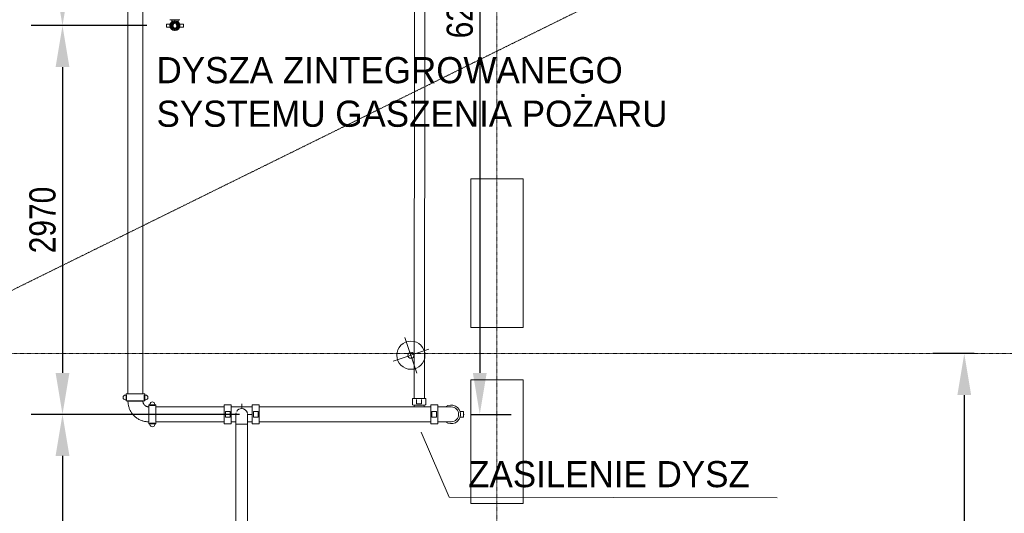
# Model space of a CAD drawing. Header units: centimetres. Extents: x -1589 to 108054, y -205274 to 31709.
# Tile 28 of 256: x 42424 to 49955, y -95373 to -91597. Entities that reach past the tile are written whole.
import ezdxf

# ---------------------------------------------------------------- set-up
doc = ezdxf.new("R2010")
doc.units = ezdxf.units.CM
doc.header["$LTSCALE"] = 0.01
doc.header["$MEASUREMENT"] = 0
doc.linetypes.add('Kropki i Kreski', pattern=[72, 36, -18, 0, -18])
for name, color, linetype in [('2_ściany wewnętrzne.ISTN', 7, 'Continuous'), ('3_lądowisko.K_IR', 7, 'Continuous'), ('3_oświetlenie.K_IR', 7, 'Continuous'), ('4_osie.ISTN', 7, 'Continuous'), ('_WOD-KAN', 7, 'Continuous')]:
    doc.layers.add(name, color=color, linetype=linetype)
for name, color, linetype, lineweight in [('A-ANNO-DIMS', 7, 'Continuous', 30), ('F-SPRN', 7, 'Continuous', 18), ('P-PIPE', 7, 'Continuous', 9), ('P-PIPE-CNTR', 7, 'Continuous', 18)]:
    doc.layers.add(name, color=color, linetype=linetype, lineweight=lineweight)
doc.styles.add('Arial Narrow', font='ARIALN.TTF', dxfattribs={"height": 200})
doc.styles.add('GENERATED_STYLE_1', font='txt')
doc.dimstyles.new('Przekątna', dxfattribs={"dimscale": 304.8, "dimtxt": 204.686195, "dimasz": 1.041667, "dimexe": 0.787402, "dimexo": 0.492126, "dimgap": 0.164042, "dimtad": 1, "dimdec": 0, "dimrnd": 10, "dimzin": 0, "dimdsep": 46, "dimtxsty": 'Arial Narrow', "dimsah": 1, "dimcen": 0.09, "dimazin": 0, "dimtfac": 1, "dimtdec": 4, "dimtix": 1, "dimtmove": 0, "dimatfit": 3, "dimfxl": 1, "dimtvp": 1, "dimtolj": 1, "dimtzin": 0, "dimarcsym": 2})

# ---------------------------------------------------------------- blocks, each defined once
blk = doc.blocks.new('Elbow - Grooved - Standard-5429-Poziom ramy lądowiska DIFFS_ RMS_ Heliguard')
at = {"layer": 'P-PIPE', "color": 30, "true_color": 0xff8000}
for p, q in [((108318, 22016.9), (108318, 22074)), ((108318, 22074), (108318, 22016.9)), ((108318, 21959.7), (108318, 22016.9)), ((108318, 22016.9), (108318, 21959.7))]:
    blk.add_line(p, q, dxfattribs=at)
at = {"layer": 'P-PIPE', "color": 30, "true_color": 0xff8000, "flags": 128}
for points in [[(108419.9, 22074), (108419.8, 22074), (108419.5, 22074), (108419.1, 22074), (108418.6, 22074), (108417.8, 22074), (108416.9, 22074), (108415.9, 22074), (108414.7, 22074), (108413.3, 22074), (108411.8, 22074), (108410.2, 22074), (108408.3, 22074), (108406.4, 22074), (108404.3, 22074), (108402.1, 22074), (108399.7, 22074), (108397.2, 22074), (108394.6, 22074), (108391.8, 22074), (108389, 22074), (108386, 22074), (108382.9, 22074), (108379.7, 22074), (108376.4, 22074), (108373, 22074), (108369.6, 22074), (108366, 22074), (108362.4, 22074), (108358.7, 22074), (108354.9, 22074), (108351.1, 22074), (108347.2, 22074), (108343.3, 22074), (108339.3, 22074), (108335.3, 22074), (108331.3, 22074), (108327.2, 22074), (108323.2, 22074), (108319.1, 22074), (108318, 22074)], [(108318, 21959.7), (108322.1, 21959.7), (108326.1, 21959.7), (108330.2, 21959.7), (108334.2, 21959.7), (108338.2, 21959.7), (108342.2, 21959.7), (108346.2, 21959.7), (108350, 21959.7), (108353.9, 21959.7), (108357.7, 21959.7), (108361.4, 21959.7), (108365, 21959.7), (108368.6, 21959.7), (108372.1, 21959.7), (108375.5, 21959.7), (108378.8, 21959.7), (108382, 21959.7), (108385.2, 21959.7), (108388.2, 21959.7), (108391.1, 21959.7), (108393.8, 21959.7), (108396.5, 21959.7), (108399, 21959.7), (108401.4, 21959.7), (108403.7, 21959.7), (108405.8, 21959.7), (108407.8, 21959.7), (108409.7, 21959.7), (108411.4, 21959.7), (108412.9, 21959.7), (108414.3, 21959.7), (108415.6, 21959.7), (108416.7, 21959.7), (108417.6, 21959.7), (108418.4, 21959.7), (108419, 21959.7), (108419.4, 21959.7), (108419.7, 21959.7), (108419.9, 21959.7), (108419.9, 21959.7)]]:
    blk.add_lwpolyline(points, dxfattribs=at)
at = {"layer": 'P-PIPE', "color": 30, "true_color": 0xff8000}
for start, end in [(0, 90), (0, 90), (270, 0), (270, 0)]:
    blk.add_arc((108419.9, 22016.9), 57.2, start, end, dxfattribs=at)
blk = doc.blocks.new('Victaulic-EU-FP-FireLock EZ Rigid Coupling Style 009N1 - Standard-5421-Poziom ramy lądowiska DIFFS_ RMS_ Heliguard')
at = {"layer": 'P-PIPE', "color": 30, "lineweight": 13, "true_color": 0xff8000}
for p, q in [((108317.8, 22088.4), (108263.6, 22088.4)), ((108263.6, 22088.4), (108263.6, 22016.9)), ((108317.8, 22016.9), (108317.8, 22088.4)), ((108263.6, 22016.9), (108263.6, 21945.4)), ((108272.7, 22039.7), (108272.7, 21994)), ((108308.7, 22039.7), (108272.7, 22039.7)), ((108272.7, 21994), (108308.7, 21994)), ((108308.7, 21994), (108308.7, 22039.7)), ((108317.8, 21945.4), (108317.8, 22016.9)), ((108263.6, 21945.4), (108317.8, 21945.4))]:
    blk.add_line(p, q, dxfattribs=at)
blk = doc.blocks.new('Victaulic-EU-FP-FireLock EZ Rigid Coupling Style 009N1 - Standard-V21-Poziom ramy lądowiska DIFFS_ RMS_ Heliguard')
at = {"layer": 'P-PIPE', "color": 30, "lineweight": 13, "true_color": 0xff8000}
for p, q in [((108487.6, 22039.7), (108497.1, 22039.7)), ((108497.1, 21994), (108487.6, 21994)), ((108515.1, 22039.7), (108497.1, 22039.7)), ((108497.1, 21994), (108515.1, 21994)), ((108515.1, 21994), (108515.1, 22039.7))]:
    blk.add_line(p, q, dxfattribs=at)
for start, end in [(0, 126.31592), (233.68408, 0), (16.86513, 18.64574), (341.35426, 343.13487), (0, 13.4111), (346.5889, 0)]:
    blk.add_arc((108419.9, 22016.9), 71.5, start, end, dxfattribs=at)
blk = doc.blocks.new('*D738')
at = {"layer": 'A-ANNO-DIMS', "color": 0, "lineweight": -2}
for p, q in [((42825.9, -88352.9), (42511.4, -88352.9)), ((42751.4, -88670.4), (42751.4, -91324.8)), ((43395.7, -91642.3), (42511.4, -91642.3))]:
    blk.add_line(p, q, dxfattribs=at)
at = {"layer": 'A-ANNO-DIMS', "color": 0}
for points in [[(42804.3, -88670.4), (42698.5, -88670.4), (42751.4, -88352.9)], [(42698.5, -91324.8), (42804.3, -91324.8), (42751.4, -91642.3)]]:
    blk.add_solid(points, dxfattribs=at)
at = {"layer": 'Defpoints', "color": 0}
for p in [(42975.9, -88352.9), (42751.4, -91642.3), (43545.7, -91642.3)]:
    blk.add_point(p, dxfattribs=at)
at = {"layer": 'A-ANNO-DIMS', "color": 0, "lineweight": 5, "insert": (42599.3, -89997.6), "char_height": 200, "attachment_point": 5, "rotation": 90, "style": 'Arial Narrow'}
blk.add_mtext('\\A1;3290', dxfattribs=at)
blk = doc.blocks.new('*D739')
at = {"layer": 'A-ANNO-DIMS', "color": 0, "lineweight": -2}
for p, q in [((43395.7, -91642.3), (42511.4, -91642.3)), ((42751.4, -91959.8), (42751.4, -94298.7)), ((44106.1, -94616.2), (42511.4, -94616.2))]:
    blk.add_line(p, q, dxfattribs=at)
at = {"layer": 'A-ANNO-DIMS', "color": 0}
for points in [[(42804.3, -91959.8), (42698.5, -91959.8), (42751.4, -91642.3)], [(42698.5, -94298.7), (42804.3, -94298.7), (42751.4, -94616.2)]]:
    blk.add_solid(points, dxfattribs=at)
at = {"layer": 'Defpoints', "color": 0}
for p in [(43545.7, -91642.3), (42751.4, -94616.2), (44256.1, -94616.2)]:
    blk.add_point(p, dxfattribs=at)
at = {"layer": 'A-ANNO-DIMS', "color": 0, "lineweight": 5, "insert": (42599.3, -93129.2), "char_height": 200, "attachment_point": 5, "rotation": 90, "style": 'Arial Narrow'}
blk.add_mtext('\\A1;2970', dxfattribs=at)
blk = doc.blocks.new('*D740')
at = {"layer": 'A-ANNO-DIMS', "color": 0, "lineweight": -2}
for p, q in [((44081.2, -94616.2), (42511.4, -94616.2)), ((42751.4, -94933.7), (42751.4, -99833.2)), ((42825.9, -100150.7), (42511.4, -100150.7))]:
    blk.add_line(p, q, dxfattribs=at)
at = {"layer": 'A-ANNO-DIMS', "color": 0}
for points in [[(42804.3, -94933.7), (42698.5, -94933.7), (42751.4, -94616.2)], [(42698.5, -99833.2), (42804.3, -99833.2), (42751.4, -100150.7)]]:
    blk.add_solid(points, dxfattribs=at)
at = {"layer": 'Defpoints', "color": 0}
for p in [(44231.2, -94616.2), (42751.4, -100150.7), (42975.9, -100150.7)]:
    blk.add_point(p, dxfattribs=at)
at = {"layer": 'A-ANNO-DIMS', "color": 0, "lineweight": 5, "insert": (42599.3, -97383.4), "char_height": 200, "attachment_point": 5, "rotation": 90, "style": 'Arial Narrow'}
blk.add_mtext('\\A1;5530', dxfattribs=at)
blk = doc.blocks.new('*D747')
at = {"layer": 'A-ANNO-DIMS', "color": 0, "lineweight": -2}
for p, q in [((46017.7, -88352.9), (45703.2, -88352.9)), ((45943.2, -88670.4), (45943.2, -94298.7)), ((45874.4, -94616.2), (46183.2, -94616.2))]:
    blk.add_line(p, q, dxfattribs=at)
at = {"layer": 'A-ANNO-DIMS', "color": 0}
for points in [[(45996.1, -88670.4), (45890.3, -88670.4), (45943.2, -88352.9)], [(45890.2, -94298.7), (45996.1, -94298.7), (45943.2, -94616.2)]]:
    blk.add_solid(points, dxfattribs=at)
at = {"layer": 'Defpoints', "color": 0}
for p in [(46167.7, -88352.9), (45724.4, -94616.2), (45943.2, -94616.2)]:
    blk.add_point(p, dxfattribs=at)
at = {"layer": 'A-ANNO-DIMS', "color": 0, "lineweight": 5, "insert": (45791.1, -91484.5), "char_height": 200, "attachment_point": 5, "rotation": 89.99993, "style": 'Arial Narrow'}
blk.add_mtext('\\A1;6260', dxfattribs=at)
blk = doc.blocks.new('*D752')
at = {"layer": 'A-ANNO-DIMS', "color": 0, "lineweight": -2}
for p, q in [((49723.9, -94151.8), (49409.4, -94151.8)), ((49649.4, -94469.3), (49649.4, -98406.3)), ((49645.7, -98723.8), (49409.4, -98723.8))]:
    blk.add_line(p, q, dxfattribs=at)
at = {"layer": 'A-ANNO-DIMS', "color": 0}
for points in [[(49702.3, -94469.3), (49596.5, -94469.3), (49649.4, -94151.8)], [(49596.5, -98406.3), (49702.3, -98406.3), (49649.4, -98723.8)]]:
    blk.add_solid(points, dxfattribs=at)
at = {"layer": 'Defpoints', "color": 0}
for p in [(49873.9, -94151.8), (49649.4, -98723.8), (49795.7, -98723.8)]:
    blk.add_point(p, dxfattribs=at)
at = {"layer": 'A-ANNO-DIMS', "color": 0, "lineweight": 5, "insert": (49497.3, -96437.8), "char_height": 200, "attachment_point": 5, "rotation": 89.99993, "style": 'Arial Narrow'}
blk.add_mtext('\\A1;4570', dxfattribs=at)

msp = doc.modelspace()

# ---------------------------------------------------------------- linework, layer by layer
at = {"layer": '2_ściany wewnętrzne.ISTN', "color": 8, "linetype": 'Continuous', "lineweight": 5, "ltscale": 10, "flags": 128}
for points in [[(46274.38766, -92814.48242), (45874.38766, -92814.48242)], [(45874.38766, -92814.48242), (45874.38766, -93951.82718)], [(46274.38766, -93951.82718), (46274.38766, -92814.48242)], [(45874.38766, -93951.82718), (46274.38766, -93951.82718)], [(45874.38766, -94351.82718), (45874.38766, -95298.51217)], [(46274.38766, -94351.82718), (45874.38766, -94351.82718)], [(46274.38766, -95298.51217), (46274.38766, -94351.82718)], [(45874.38766, -95298.51217), (46274.38766, -95298.51217)]]:
    msp.add_lwpolyline(points, dxfattribs=at)
at = {"layer": '3_lądowisko.K_IR', "color": 8, "linetype": 'Kropki i Kreski', "lineweight": 5, "ltscale": 10, "flags": 128}
msp.add_lwpolyline([(41329.61215, -94177.90319), (49400.90372, -90196.16331), (45419.16383, -82124.87175), (37347.87227, -86106.61163)], close=True, dxfattribs=at)
at = {"layer": '3_oświetlenie.K_IR', "color": 8, "linetype": 'Continuous', "lineweight": 5, "ltscale": 10}
for p, q in [((45370.12089, -94027.89608), (45462.63727, -94300.31397)), ((45280.17013, -94210.36322), (45552.58803, -94117.84683))]:
    msp.add_line(p, q, dxfattribs=at)
at = {"layer": '3_oświetlenie.K_IR', "color": 8, "linetype": 'Kropki i Kreski', "lineweight": 5, "ltscale": 10}
msp.add_circle((43374.38799, -88151.38747), 11800, dxfattribs=at)
at = {"layer": '3_oświetlenie.K_IR', "color": 8, "linetype": 'Continuous', "lineweight": 5, "ltscale": 10}
for radius in [107.50002, 22.97504]:
    msp.add_circle((45416.37908, -94164.10503), radius, dxfattribs=at)
at = {"layer": '4_osie.ISTN', "color": 7, "linetype": 'Kropki i Kreski', "lineweight": 0, "ltscale": 10}
for p, q in [((46074.38766, -105096.35865), (46074.38766, -67896.26442)), ((64213.19484, -94151.82718), (25489.03617, -94151.82718))]:
    msp.add_line(p, q, dxfattribs=at)
at = {"layer": '_WOD-KAN', "color": 7, "linetype": 'Continuous', "lineweight": 5, "flags": 128}
msp.add_lwpolyline([(48217.79455, -95254.17901), (45708.56454, -95251.06089), (45494.84621, -94752.33628)], dxfattribs=at)
at = {"layer": 'F-SPRN', "color": 30, "true_color": 0xff8000}
for p, q in [((43583.92295, -91639.11362), (43583.92295, -91642.33159)), ((43583.92295, -91642.33159), (43583.92295, -91645.54957)), ((43591.47062, -91623.65046), (43589.23523, -91625.96528)), ((43589.23523, -91658.6979), (43591.47062, -91661.01272)), ((43593.70601, -91621.33565), (43591.47062, -91623.65046)), ((43610.81549, -91615.43905), (43607.59752, -91615.43905)), ((43614.03347, -91615.43905), (43610.81549, -91615.43905)), ((43630.16037, -91623.65046), (43627.92498, -91621.33565)), ((43632.39576, -91625.96528), (43630.16037, -91623.65046)), ((43630.16037, -91661.01272), (43632.39576, -91658.6979)), ((43637.70804, -91642.33159), (43637.70804, -91639.11362)), ((43637.70804, -91645.54957), (43637.70804, -91642.33159)), ((43591.47062, -91661.01272), (43593.70601, -91663.32754)), ((43607.59752, -91669.22413), (43610.81549, -91669.22413)), ((43610.81549, -91669.22413), (43614.03347, -91669.22413)), ((43627.92498, -91663.32754), (43630.16037, -91661.01272))]:
    msp.add_line(p, q, dxfattribs=at)
for centre, radius, start, end in [((43610.81549, -91642.33159), 37.5, 0, 180), ((43610.81549, -91642.33159), 37.5, 180, 0), ((43610.81549, -91642.33159), 33.8258, 0, 180), ((43610.81549, -91642.33159), 33.8258, 180, 0), ((43610.81549, -91642.33159), 26.89254, 0, 180), ((43586.61935, -91639.11362), 2.69639, 105, 180), ((43610.81549, -91642.33159), 26.89254, 180, 0), ((43586.61935, -91645.54957), 2.69639, 180, 255), ((43586.61935, -91639.11362), 2.69639, 105, 165), ((43586.61935, -91645.54957), 2.69639, 195, 255), ((43591.17485, -91627.83835), 2.69639, 136, 196), ((43591.17485, -91627.83835), 2.69639, 136, 181), ((43591.17485, -91656.82483), 2.69639, 164, 224), ((43591.17485, -91656.82483), 2.69639, 179, 224), ((43610.81549, -91642.33159), 20, 0, 180), ((43610.81549, -91642.33159), 20, 0, 180), ((43610.81549, -91642.33159), 20, 180, 0), ((43610.81549, -91642.33159), 20, 180, 0), ((43595.64564, -91623.20872), 2.69639, 61, 136), ((43595.64564, -91623.20872), 2.69639, 61, 136), ((43596.23409, -91642.33159), 1.01067, 90, 270), ((43596.23409, -91642.33159), 1.01067, 270, 90), ((43599.64549, -91632.95885), 1.01067, 50, 230), ((43599.64549, -91651.70434), 1.01067, 130, 310), ((43599.64549, -91632.95885), 1.01067, 230, 50), ((43599.64549, -91651.70434), 1.01067, 310, 130), ((43607.59752, -91618.13544), 2.69639, 90, 150), ((43607.59752, -91618.13544), 2.69639, 105, 150), ((43610.81549, -91627.75019), 1.01067, 0, 180), ((43610.81549, -91627.75019), 1.01067, 180, 0), ((43610.81549, -91656.91299), 1.01067, 0, 180), ((43610.81549, -91656.91299), 1.01067, 180, 0), ((43614.03347, -91618.13544), 2.69639, 30, 90), ((43614.03347, -91618.13544), 2.69639, 30, 75), ((43621.9855, -91632.95885), 1.01067, 130, 310), ((43621.9855, -91651.70434), 1.01067, 50, 230), ((43621.9855, -91632.95885), 1.01067, 310, 130), ((43621.9855, -91651.70434), 1.01067, 230, 50), ((43625.3969, -91642.33159), 1.01067, 90, 270), ((43625.98535, -91623.20872), 2.69639, 44, 119), ((43625.98535, -91623.20872), 2.69639, 44, 119), ((43625.3969, -91642.33159), 1.01067, 270, 90), ((43630.45614, -91627.83835), 2.69639, 344, 44), ((43630.45614, -91627.83835), 2.69639, 359, 44), ((43630.45614, -91656.82483), 2.69639, 316, 16), ((43630.45614, -91656.82483), 2.69639, 316, 1), ((43635.01164, -91639.11362), 2.69639, 0, 75), ((43635.01164, -91639.11362), 2.69639, 15, 75), ((43635.01164, -91645.54957), 2.69639, 285, 0), ((43635.01164, -91645.54957), 2.69639, 285, 345), ((43595.64564, -91661.45447), 2.69639, 224, 299), ((43595.64564, -91661.45447), 2.69639, 224, 299), ((43607.59752, -91666.52774), 2.69639, 210, 270), ((43607.59752, -91666.52774), 2.69639, 210, 255), ((43614.03347, -91666.52774), 2.69639, 270, 330), ((43614.03347, -91666.52774), 2.69639, 285, 330), ((43625.98535, -91661.45447), 2.69639, 241, 316), ((43625.98535, -91661.45447), 2.69639, 241, 316)]:
    msp.add_arc(centre, radius, start, end, dxfattribs=at)
at = {"layer": 'P-PIPE', "color": 106}
for p, q in [((45445.83198, -88390.95606), (45440.7758, -94493.74609)), ((45521.41302, -94493.75664), (45521.93198, -88429.61954)), ((45428.28407, -94493.81282), (45428.28407, -94544.61272)), ((45460.03407, -94502.4013), (45460.03407, -94536.26794)), ((45498.13407, -94536.26794), (45498.13407, -94502.4013)), ((45529.88407, -94544.61272), (45529.88407, -94493.81282)), ((45440.98407, -94544.67888), (45440.98407, -94545.88271)), ((45460.03407, -94536.26794), (45498.13407, -94536.26794)), ((45517.18407, -94545.88271), (45517.18407, -94544.67888))]:
    msp.add_line(p, q, dxfattribs=at)
at = {"layer": 'P-PIPE', "color": 30, "true_color": 0xff8000}
for p, q in [((43252.16749, -88509.12394), (43252.16749, -94459.95233)), ((43366.46749, -94459.95233), (43366.46749, -88509.12394)), ((43252.16749, -94514.30833), (43309.31749, -94514.30833)), ((43309.31749, -94514.30833), (43252.16749, -94514.30833)), ((43309.31749, -94514.30833), (43366.46749, -94514.30833)), ((43366.46749, -94514.30833), (43309.31749, -94514.30833)), ((43411.17149, -94559.01233), (43411.17149, -94616.16233)), ((43411.17149, -94616.16233), (43411.17149, -94559.01233)), ((43988.29527, -94559.01233), (43465.52749, -94559.01233)), ((44202.01327, -94559.01233), (44042.39727, -94559.01233)), ((45568.17766, -94559.01233), (44256.11527, -94559.01233)), ((43411.17149, -94616.16233), (43411.17149, -94673.31233)), ((43411.17149, -94673.31233), (43411.17149, -94616.16233)), ((43465.52749, -94673.31233), (43988.29527, -94673.31233)), ((44042.39727, -94673.31233), (44077.8547, -94673.31233)), ((44077.75527, -94688.50781), (44077.75527, -99908.50211)), ((44166.57548, -94673.31233), (44202.01327, -94673.31233)), ((44166.65527, -99908.50211), (44166.65527, -94692.20279)), ((44256.11527, -94673.31233), (45568.17766, -94673.31233))]:
    msp.add_line(p, q, dxfattribs=at)
at = {"layer": 'P-PIPE', "color": 30, "lineweight": 13, "true_color": 0xff8000}
for p, q in [((43545.66449, -91629.63159), (43545.66449, -91655.03159)), ((43562.59783, -91629.63159), (43545.66449, -91629.63159)), ((43545.66449, -91655.03159), (43562.59783, -91655.03159)), ((43562.59783, -91629.63159), (43574.89447, -91629.63159)), ((43574.89447, -91655.03159), (43562.59783, -91655.03159)), ((43646.73652, -91629.63159), (43659.03316, -91629.63159)), ((43659.03316, -91655.03159), (43646.73652, -91655.03159)), ((43675.96649, -91629.63159), (43659.03316, -91629.63159)), ((43659.03316, -91655.03159), (43675.96649, -91655.03159)), ((43675.96649, -91655.03159), (43675.96649, -91629.63159)), ((43241.56933, -94468.96933), (43232.10149, -94468.96933)), ((43232.10149, -94505.03733), (43241.56933, -94505.03733)), ((43237.81649, -94459.95233), (43237.81649, -94514.05433)), ((43380.81849, -94459.95233), (43237.81649, -94459.95233)), ((43237.81649, -94514.05433), (43380.81849, -94514.05433)), ((43241.56933, -94505.03733), (43241.56933, -94468.96933)), ((43386.53349, -94468.96933), (43377.06566, -94468.96933)), ((43377.06566, -94468.96933), (43377.06566, -94505.03733)), ((43377.06566, -94505.03733), (43386.53349, -94505.03733)), ((43380.81849, -94514.05433), (43380.81849, -94459.95233)), ((43465.52749, -94544.66133), (43411.42549, -94544.66133)), ((43411.42549, -94544.66133), (43411.42549, -94687.66333)), ((43420.44249, -94538.94633), (43420.44249, -94548.41417)), ((43420.44249, -94548.41417), (43456.51049, -94548.41417)), ((43456.51049, -94548.41417), (43456.51049, -94538.94633)), ((43465.52749, -94687.66333), (43465.52749, -94544.66133)), ((44042.39727, -94544.66133), (43988.29527, -94544.66133)), ((43988.29527, -94544.66133), (43988.29527, -94616.16233)), ((43997.31227, -94593.30233), (43997.31227, -94639.02233)), ((44033.38027, -94593.30233), (43997.31227, -94593.30233)), ((44033.38027, -94639.02233), (44033.38027, -94593.30233)), ((44042.39727, -94616.16233), (44042.39727, -94544.66133)), ((44256.11527, -94544.66133), (44202.01327, -94544.66133)), ((44202.01327, -94544.66133), (44202.01327, -94616.16233)), ((44211.03027, -94593.30233), (44211.03027, -94639.02233)), ((44247.09827, -94593.30233), (44211.03027, -94593.30233)), ((44247.09827, -94639.02233), (44247.09827, -94593.30233)), ((44256.11527, -94616.16233), (44256.11527, -94544.66133)), ((43988.29527, -94616.16233), (43988.29527, -94687.66333)), ((43997.31227, -94639.02233), (44033.38027, -94639.02233)), ((44042.39727, -94687.66333), (44042.39727, -94616.16233)), ((44202.01327, -94616.16233), (44202.01327, -94687.66333)), ((44211.03027, -94639.02233), (44247.09827, -94639.02233)), ((44256.11527, -94687.66333), (44256.11527, -94616.16233)), ((43411.42549, -94687.66333), (43465.52749, -94687.66333)), ((43456.51049, -94683.91049), (43420.44249, -94683.91049)), ((43420.44249, -94683.91049), (43420.44249, -94693.37833)), ((43456.51049, -94693.37833), (43456.51049, -94683.91049)), ((43988.29527, -94687.66333), (44042.39727, -94687.66333)), ((44202.01327, -94687.66333), (44256.11527, -94687.66333))]:
    msp.add_line(p, q, dxfattribs=at)
at = {"layer": 'P-PIPE', "color": 30, "lineweight": 13, "true_color": 0xff8000, "extrusion": (0, 0, -1)}
for p, q in [((43577.75075, -91596.61159), (43572.71549, -91596.61159)), ((43648.91549, -91596.61159), (43577.81993, -91596.61159))]:
    msp.add_line(p, q, dxfattribs=at)
at = {"layer": 'P-PIPE', "color": 30, "true_color": 0xff8000, "flags": 128}
for points in [[(43586.68549, -91612.2878), (43586.68549, -91610.51802), (43586.68549, -91608.72375), (43586.68549, -91606.90787), (43586.68549, -91605.07329), (43586.68549, -91603.22293), (43586.68549, -91601.35977), (43586.68549, -91599.48677), (43586.68549, -91597.60693)], [(43634.94549, -91597.09877), (43634.94549, -91598.97993), (43634.94549, -91600.85507), (43634.94549, -91602.72119), (43634.94549, -91604.57529), (43634.94549, -91606.41443), (43634.94549, -91608.23564), (43634.94549, -91610.03602), (43634.94549, -91611.8127), (43634.94549, -91613.23404)], [(43252.16749, -94514.30833), (43252.29468, -94520.6668), (43252.67604, -94527.01509), (43253.31095, -94533.34305), (43254.19841, -94539.64056), (43255.33699, -94545.89755), (43256.72487, -94552.104), (43258.35984, -94558.24999), (43260.23927, -94564.32567), (43262.36016, -94570.32134), (43264.71911, -94576.22741), (43267.31236, -94582.03441), (43270.13575, -94587.73307), (43273.18477, -94593.31426), (43276.45454, -94598.76906), (43279.93983, -94604.08874), (43283.63506, -94609.2648), (43287.53432, -94614.28894), (43291.63138, -94619.15313), (43295.91967, -94623.8496), (43300.39234, -94628.37082), (43305.04224, -94632.70957), (43309.86191, -94636.8589), (43314.84367, -94640.81217), (43319.97952, -94644.56307), (43325.26127, -94648.10559), (43330.68045, -94651.43405), (43336.2284, -94654.54315), (43341.89624, -94657.4279), (43347.67491, -94660.08369), (43353.55516, -94662.50628), (43359.52759, -94664.69177), (43365.58263, -94666.63669), (43371.71061, -94668.33791), (43377.90171, -94669.79272), (43384.14604, -94670.99878), (43390.4336, -94671.95418), (43396.75434, -94672.65737), (43403.09815, -94673.10724), (43409.45487, -94673.30307), (43411.17149, -94673.31233)], [(43411.17149, -94559.01233), (43409.38381, -94558.97657), (43407.59899, -94558.86936), (43405.81988, -94558.69085), (43404.04933, -94558.44134), (43402.29018, -94558.12123), (43400.54524, -94557.73103), (43398.81729, -94557.27135), (43397.10911, -94556.74295), (43395.42343, -94556.14666), (43393.76294, -94555.48344), (43392.1303, -94554.75435), (43390.52812, -94553.96055), (43388.95897, -94553.10332), (43387.42535, -94552.18403), (43385.92972, -94551.20414), (43384.47447, -94550.16522), (43383.06193, -94549.06894), (43381.69436, -94547.91706), (43380.37395, -94546.7114), (43379.10281, -94545.45391), (43377.88297, -94544.14659), (43376.71638, -94542.79154), (43375.60492, -94541.39092), (43374.55036, -94539.94697), (43373.55438, -94538.46201), (43372.61858, -94536.9384), (43371.74445, -94535.3786), (43370.9334, -94533.78508), (43370.18673, -94532.16041), (43369.50562, -94530.50717), (43368.89117, -94528.82803), (43368.34435, -94527.12565), (43367.86606, -94525.40277), (43367.45704, -94523.66214), (43367.11795, -94521.90654), (43366.84934, -94520.13879), (43366.65164, -94518.36172), (43366.52516, -94516.57816), (43366.4701, -94514.79096), (43366.46749, -94514.30833)], [(44077.75527, -94616.18268), (44077.75527, -94616.24442), (44077.75527, -94616.42792), (44077.75527, -94616.73289), (44077.75527, -94617.15884), (44077.75527, -94617.70509), (44077.75527, -94618.37076), (44077.75527, -94619.15479), (44077.75527, -94620.05593), (44077.75527, -94621.07273), (44077.75527, -94622.20357), (44077.75527, -94623.44663), (44077.75527, -94624.79993), (44077.75527, -94626.26131), (44077.75527, -94627.82842), (44077.75527, -94629.49876), (44077.75527, -94631.26966), (44077.75527, -94633.13828), (44077.75527, -94635.10164), (44077.75527, -94637.15659), (44077.75527, -94639.29985), (44077.75527, -94641.52798), (44077.75527, -94643.83742), (44077.75527, -94646.22449), (44077.75527, -94648.68535), (44077.75527, -94651.21608), (44077.75527, -94653.81261), (44077.75527, -94656.47081), (44077.75527, -94659.18642), (44077.75527, -94661.95509), (44077.75527, -94664.77239), (44077.75527, -94667.63382), (44077.75527, -94670.5348), (44077.75527, -94673.47068), (44077.75527, -94676.43678), (44077.75527, -94679.42834), (44077.75527, -94682.44058), (44077.75527, -94685.46869), (44077.75527, -94688.50781), (44077.75527, -94691.55308), (44077.75527, -94692.20279)], [(44166.65527, -94692.20279), (44166.65527, -94689.15684), (44166.65527, -94686.11599), (44166.65527, -94683.08513), (44166.65527, -94680.0691), (44166.65527, -94677.07273), (44166.65527, -94674.1008), (44166.65527, -94671.15808), (44166.65527, -94668.24927), (44166.65527, -94665.37902), (44166.65527, -94662.55192), (44166.65527, -94659.77251), (44166.65527, -94657.04522), (44166.65527, -94654.37442), (44166.65527, -94651.76438), (44166.65527, -94649.21928), (44166.65527, -94646.74319), (44166.65527, -94644.34006), (44166.65527, -94642.01375), (44166.65527, -94639.76797), (44166.65527, -94637.60633), (44166.65527, -94635.53227), (44166.65527, -94633.54911), (44166.65527, -94631.66003), (44166.65527, -94629.86805), (44166.65527, -94628.17604), (44166.65527, -94626.58669), (44166.65527, -94625.10257), (44166.65527, -94623.72603), (44166.65527, -94622.45929), (44166.65527, -94621.30436), (44166.65527, -94620.2631), (44166.65527, -94619.33718), (44166.65527, -94618.52806), (44166.65527, -94617.83705), (44166.65527, -94617.26526), (44166.65527, -94616.81359), (44166.65527, -94616.48278), (44166.65527, -94616.27334), (44166.65527, -94616.18562), (44166.65527, -94616.18268)]]:
    msp.add_lwpolyline(points, dxfattribs=at)
at = {"layer": 'P-PIPE', "color": 106, "flags": 128}
for points in [[(45440.98407, -94545.88271), (45440.98407, -94548.69162), (45440.98407, -94551.49581), (45440.98407, -94554.29079), (45440.98407, -94557.0721), (45440.98407, -94559.22904)], [(45517.18407, -94559.12046), (45517.18407, -94557.68146), (45517.18407, -94554.90375), (45517.18407, -94552.11139), (45517.18407, -94549.30885), (45517.18407, -94546.50059), (45517.18407, -94545.88271)]]:
    msp.add_lwpolyline(points, dxfattribs=at)
at = {"layer": 'P-PIPE', "color": 30, "lineweight": 13, "true_color": 0xff8000}
for centre, radius, start, end in [((43610.81549, -91642.33159), 38.1, 0, 180), ((43610.81549, -91642.33159), 38.1, 166.64883986, 180), ((43610.81549, -91642.33159), 38.1, 180, 0), ((43610.81549, -91642.33159), 38.1, 180, 193.35116014), ((43610.81549, -91642.33159), 38.1, 160.528779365, 163.517681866), ((43610.81549, -91642.33159), 38.1, 196.482318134, 199.471220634), ((43610.81549, -91642.33159), 38.1, 16.482318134, 19.471220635), ((43610.81549, -91642.33159), 38.1, 340.528779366, 343.517681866), ((43610.81549, -91642.33159), 38.1, 0, 13.35116014), ((43610.81549, -91642.33159), 38.1, 346.64883986, 0), ((43232.10149, -94487.00333), 18.034, 90, 270), ((43386.53349, -94487.00333), 18.034, 270, 90), ((43438.47649, -94538.94633), 18.034, 0, 180), ((43438.47649, -94693.37833), 18.034, 180, 0)]:
    msp.add_arc(centre, radius, start, end, dxfattribs=at)
at = {"layer": 'P-PIPE', "color": 30, "true_color": 0xff8000}
for start, end in [(144, 146.964907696), (177.296081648, 180), (180, 181.864002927), (0, 2.248154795)]:
    msp.add_arc((44122.20527, -94616.18268), 44.45, start, end, dxfattribs=at)
at = {"layer": 'P-PIPE', "color": 106}
for centre, major_axis, start_param, end_param in [((45479.08407, -94493.81282), (50.8, 0), 2.4250788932, 4.7123889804), ((45479.08407, -94493.81282), (38.1, 0), 3.1415926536, 3.4033920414), ((45479.08407, -94493.81282), (50.8, 0), 4.7123889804, 6.9996990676), ((45479.08407, -94493.81282), (38.1, 0), 6.0213859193, 6.2831853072), ((45479.08407, -94544.61272), (50.8, 0), 3.1415926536, 4.7123889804), ((45479.08407, -94545.88271), (38.1, 0), 3.1415926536, 4.7123889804), ((45479.08407, -94545.88271), (38.1, 0), 3.1415926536, 4.7123889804), ((45479.08407, -94544.61272), (50.8, 0), 4.7123889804, 6.2831853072), ((45479.08407, -94545.88271), (38.1, 0), 4.7123889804, 6.2831853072), ((45479.08407, -94545.88271), (38.1, 0), 4.7123889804, 6.2831853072)]:
    msp.add_ellipse(centre, major_axis=major_axis, ratio=0.001999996, start_param=start_param, end_param=end_param, dxfattribs=at)
at = {"layer": 'P-PIPE', "color": 30, "true_color": 0xff8000}
for centre, ratio, start_param, end_param in [((44122.20527, -94616.18268), 0.9999999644, 1.5707963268, 2.617993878), ((44122.20527, -94616.18268), 0.9999999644, 0.2617993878, 1.5707963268), ((44122.20527, -94616.18268), 0.9999999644, 2.8797932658, 3.2034630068), ((44122.20527, -94616.18268), 0.9999999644, 6.2339102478, 6.4313351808), ((44122.20527, -94692.20279), 0.0020000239, 1.5707963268, 3.1415926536), ((44122.20527, -94692.20279), 0.001999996, 1.5707963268, 3.1415926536), ((44122.20527, -94692.20279), 0.0020000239, 0, 1.5707963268), ((44122.20527, -94692.20279), 0.001999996, 0, 1.5707963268)]:
    msp.add_ellipse(centre, major_axis=(44.45, 0), ratio=ratio, start_param=start_param, end_param=end_param, dxfattribs=at)
at = {"layer": 'P-PIPE-CNTR', "color": 30, "true_color": 0xff8000}
for p, q in [((43610.81549, -91604.23159), (43610.81549, -91602.33159)), ((43610.81549, -91682.33159), (43610.81549, -91680.43159)), ((44122.20527, -94572.47526), (44122.20527, -94536.18268)), ((44042.20527, -94616.18268), (44078.27564, -94616.18268)), ((44166.23044, -94616.18268), (44202.20527, -94616.18268)), ((45819.63766, -94616.16233), (45824.38766, -94616.16233))]:
    msp.add_line(p, q, dxfattribs=at)

# ---------------------------------------------------------------- block references
at = {"layer": 'P-PIPE', "color": 30, "lineweight": 13, "true_color": 0xff8000}
for name in ['Victaulic-EU-FP-FireLock EZ Rigid Coupling Style 009N1 - Standard-5421-Poziom ramy lądowiska DIFFS_ RMS_ Heliguard', 'Victaulic-EU-FP-FireLock EZ Rigid Coupling Style 009N1 - Standard-V21-Poziom ramy lądowiska DIFFS_ RMS_ Heliguard']:
    msp.add_blockref(name, (-62695.47121, -116633.02292), dxfattribs=at)
at = {"layer": 'P-PIPE', "color": 30, "true_color": 0xff8000}
msp.add_blockref('Elbow - Grooved - Standard-5429-Poziom ramy lądowiska DIFFS_ RMS_ Heliguard', (-62695.47121, -116633.02292), dxfattribs=at)

# ---------------------------------------------------------------- texts
at = {"layer": '_WOD-KAN', "color": 7, "linetype": 'Continuous', "lineweight": 15, "char_height": 200, "attachment_point": 4, "rotation": 359.998969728, "style": 'GENERATED_STYLE_1'}
for s, insert in [('\\pxql;\\A1;DYSZA ZINTEGROWANEGO \\PSYSTEMU GASZENIA POŻARU', (43470.61058, -92150.8125)), ('\\A1;ZASILENIE DYSZ', (45854.16415, -95074.94836))]:
    msp.add_mtext(s, dxfattribs=dict(at, insert=insert))

# ---------------------------------------------------------------- dimensions: what is measured, and where the dimension line sits
at = {"layer": 'A-ANNO-DIMS', "lineweight": 5}
for base, p1, p2, angle, override, picture, middle in [((42751.39923, -91642.33159), (42975.90564, -88352.91394), (43545.66449, -91642.33159), 90, {"dimpost": '<>', "dimfxl": 3338.396872}, '*D738', (42599.28464, -89997.62276)), ((45943.1612, -94616.16262), (46167.67359, -88352.90631), (45724.38766, -94616.16233), 89.999925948, {"dimpost": '<>', "dimfxl": 5798.897549}, '*D747', (45791.05065, -91484.53412)), ((42751.39923, -94616.16233), (43545.66449, -91642.33159), (44256.11527, -94616.16233), 90, {"dimpost": '<>', "dimfxl": 2884.191607}, '*D739', (42599.28464, -93129.24696)), ((49649.36923, -98723.80234), (49873.88154, -94151.80865), (49795.66714, -98723.80253), 89.999925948, {"dimpost": '<>', "dimfxl": 4572.662855}, '*D752', (49497.25759, -96437.80515)), ((42751.39923, -100150.65267), (44231.22327, -94616.2123), (42975.90564, -100150.65267), 90, {"dimpost": '<>', "dimfxl": 5675.020047}, '*D740', (42599.28464, -97383.43249))]:
    dim = msp.add_linear_dim(base=base, p1=p1, p2=p2, angle=angle, dimstyle='Przekątna', override=override, dxfattribs=at)
    dim.commit()
    dim.dimension.update_dxf_attribs({"geometry": picture, "text_midpoint": middle})

doc.saveas('drawing.dxf')
